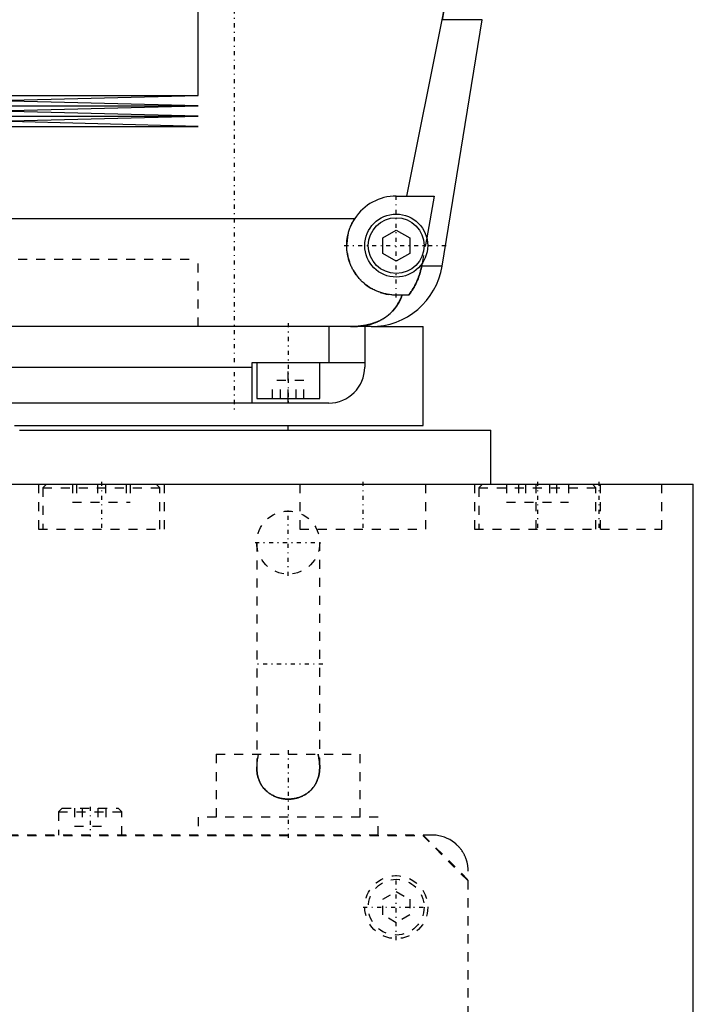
# Model space of a CAD drawing. Extents: x -120 to 120, y -1 to 896.
# Tile 3 of 9: x 25 to 100, y 305 to 415. Entities that reach past the tile are written whole.
import ezdxf

# ---------------------------------------------------------------- set-up
doc = ezdxf.new("R2010")
doc.units = 0
doc.linetypes.add('CENTER', pattern=[1.5, 0.45, -0.5, 0.05, -0.5])
doc.linetypes.add('DASHED', pattern=[2, 1, -1])
for name, color, linetype in [('AM_0', 7, 'CONTINUOUS'), ('AM_3', 7, 'DASHED'), ('AM_7', 7, 'CENTER')]:
    doc.layers.add(name, color=color, linetype=linetype)

msp = doc.modelspace()

# ---------------------------------------------------------------- linework, layer by layer
at = {"layer": 'AM_0', "color": 7, "linetype": 'CONTINUOUS'}
for p, q in [((45, 406.17), (45, 422.75)), ((68.19, 395), (72.1, 414.6)), ((76.54, 414.6), (72.1, 414.6)), ((72.1, 387.22), (76.54, 414.6)), ((-45, 406.17), (45, 406.17)), ((22.5, 405.6), (45, 406.17)), ((-45, 405.03), (45, 405.03)), ((45, 405.03), (22.5, 405.6)), ((22.5, 404.46), (45, 405.03)), ((-45, 403.89), (45, 403.89)), ((45, 403.89), (22.5, 404.46)), ((22.5, 403.32), (45, 403.89)), ((-45, 402.75), (45, 402.75)), ((45, 402.75), (22.5, 403.32)), ((67, 395), (71.21, 395)), ((71.21, 395), (70.39, 390.38)), ((22.85, 392.5), (62.39, 392.5)), ((65.5, 390.37), (67, 391.23)), ((67, 391.23), (68.5, 390.37)), ((65.5, 388.63), (65.5, 390.37)), ((68.5, 390.37), (68.5, 388.63)), ((67, 387.77), (65.5, 388.63)), ((68.5, 388.63), (67, 387.77)), ((69.87, 387.5), (69.82, 387.22)), ((72.1, 387.22), (69.82, 387.22)), ((68.39, 384), (67, 384)), ((64.2, 380.5), (12.5, 380.5)), ((59.5, 380.5), (59.5, 376.5)), ((63.5, 380.5), (63.5, 376)), ((64.2, 380.5), (70, 380.5)), ((70, 369.5), (70, 380.5)), ((51, 372), (51, 376.5)), ((51, 376.5), (63.5, 376.5)), ((51.5, 376.5), (51.5, 372.5)), ((58.5, 372.5), (58.5, 376.5)), ((12.5, 376), (51, 376)), ((59.5, 372), (12.5, 372)), ((51.5, 372.5), (58.5, 372.5)), ((55, 372), (55, 372.5)), ((25.16, 369), (77.5, 369)), ((25.18, 369.5), (70, 369.5)), ((55, 369), (55, 369.5)), ((77.5, 363), (77.5, 369)), ((12.51, 363), (100, 363)), ((100, 25), (100, 363))]:
    msp.add_line(p, q, dxfattribs=at)
for points in [[(72.1, 414.6, 0), (72.17, 414.94, 0), (72.29, 415.61, 0), (72.4, 416.29, 0), (72.45, 416.62, 0), (72.5, 416.96, 0), (72.59, 417.64, 0), (72.68, 418.31, 0), (72.75, 418.98, 0), (72.82, 419.65, 0), (72.87, 420.31, 0), (72.9, 420.64, 0), (72.92, 420.97, 0), (72.96, 421.63, 0), (72.98, 422.28, 0), (73, 422.93, 0), (73.02, 423.57, 0), (73.02, 424.21, 0), (73.02, 424.53, 0), (73.02, 424.84, 0), (73.01, 425.49, 0), (72.99, 426.13, 0), (72.97, 426.46, 0)], [(67, 384, 0), (66.94, 384, 0), (66.83, 384, 0), (66.72, 384.01, 0), (66.67, 384.01, 0), (66.61, 384.01, 0), (66.5, 384.02, 0), (66.39, 384.03, 0), (66.27, 384.05, 0), (66.16, 384.06, 0), (66.05, 384.08, 0), (66, 384.09, 0), (65.94, 384.1, 0), (65.83, 384.13, 0), (65.72, 384.15, 0), (65.61, 384.18, 0), (65.5, 384.21, 0), (65.39, 384.24, 0), (65.34, 384.26, 0), (65.28, 384.28, 0), (65.17, 384.31, 0), (65.07, 384.35, 0), (65.02, 384.37, 0), (64.96, 384.39, 0), (64.86, 384.43, 0), (64.76, 384.48, 0), (64.7, 384.5, 0), (64.65, 384.53, 0), (64.55, 384.57, 0), (64.45, 384.63, 0), (64.36, 384.68, 0), (64.26, 384.73, 0), (64.16, 384.79, 0), (64.12, 384.82, 0), (64.07, 384.85, 0), (63.98, 384.9, 0), (63.89, 384.96, 0), (63.8, 385.03, 0), (63.71, 385.09, 0), (63.63, 385.15, 0), (63.59, 385.19, 0), (63.55, 385.22, 0), (63.46, 385.29, 0), (63.38, 385.36, 0), (63.31, 385.42, 0), (63.23, 385.49, 0), (63.16, 385.56, 0), (63.12, 385.6, 0), (63.09, 385.64, 0), (63.01, 385.71, 0), (62.94, 385.79, 0), (62.87, 385.86, 0), (62.81, 385.94, 0), (62.74, 386.02, 0), (62.71, 386.06, 0), (62.67, 386.1, 0), (62.61, 386.19, 0), (62.55, 386.27, 0), (62.49, 386.36, 0), (62.43, 386.45, 0), (62.37, 386.54, 0), (62.34, 386.58, 0), (62.31, 386.63, 0), (62.26, 386.72, 0), (62.2, 386.81, 0), (62.18, 386.86, 0), (62.15, 386.9, 0), (62.1, 387, 0), (62.05, 387.1, 0), (62.03, 387.14, 0), (62.01, 387.19, 0), (61.96, 387.29, 0), (61.92, 387.39, 0), (61.88, 387.49, 0), (61.84, 387.59, 0), (61.81, 387.69, 0), (61.79, 387.74, 0), (61.77, 387.79, 0), (61.74, 387.9, 0), (61.71, 388, 0), (61.68, 388.1, 0), (61.65, 388.21, 0), (61.63, 388.31, 0), (61.62, 388.37, 0), (61.61, 388.42, 0), (61.59, 388.53, 0), (61.57, 388.63, 0), (61.55, 388.74, 0), (61.54, 388.84, 0), (61.53, 388.95, 0), (61.52, 389, 0), (61.52, 389.05, 0), (61.51, 389.16, 0), (61.5, 389.27, 0), (61.5, 389.37, 0), (61.5, 389.48, 0), (61.5, 389.58, 0), (61.5, 389.63, 0), (61.5, 389.69, 0), (61.51, 389.79, 0), (61.51, 389.9, 0), (61.52, 390.01, 0), (61.53, 390.12, 0), (61.55, 390.23, 0), (61.56, 390.28, 0), (61.56, 390.34, 0), (61.58, 390.44, 0), (61.6, 390.55, 0), (61.61, 390.61, 0), (61.62, 390.66, 0), (61.65, 390.77, 0), (61.68, 390.88, 0), (61.69, 390.94, 0), (61.71, 390.99, 0), (61.74, 391.1, 0), (61.77, 391.21, 0), (61.81, 391.32, 0), (61.85, 391.43, 0), (61.89, 391.53, 0), (61.91, 391.59, 0), (61.93, 391.64, 0), (61.98, 391.74, 0), (62.03, 391.85, 0), (62.08, 391.95, 0), (62.13, 392.05, 0), (62.18, 392.16, 0), (62.21, 392.21, 0), (62.24, 392.26, 0), (62.3, 392.35, 0), (62.36, 392.45, 0), (62.39, 392.5, 0)], [(69.82, 387.22, 0), (69.8, 387.12, 0), (69.76, 386.92, 0), (69.71, 386.73, 0), (69.69, 386.63, 0), (69.66, 386.54, 0), (69.61, 386.35, 0), (69.55, 386.17, 0), (69.49, 385.99, 0), (69.42, 385.81, 0), (69.34, 385.62, 0), (69.3, 385.53, 0), (69.26, 385.43, 0), (69.17, 385.25, 0), (69.07, 385.07, 0), (68.98, 384.89, 0), (68.88, 384.72, 0), (68.77, 384.55, 0), (68.72, 384.47, 0), (68.67, 384.39, 0), (68.56, 384.23, 0), (68.45, 384.08, 0), (68.39, 384, 0)], [(61.92, 380.5, 0), (62.15, 380.5, 0), (62.41, 380.51, 0), (62.48, 380.51, 0), (62.55, 380.52, 0), (62.59, 380.52, 0), (62.63, 380.52, 0), (62.7, 380.53, 0), (62.77, 380.54, 0), (62.85, 380.54, 0), (62.92, 380.55, 0), (62.99, 380.56, 0), (63.03, 380.56, 0), (63.07, 380.57, 0), (63.14, 380.57, 0), (63.21, 380.58, 0), (63.25, 380.59, 0), (63.28, 380.59, 0), (63.36, 380.61, 0), (63.43, 380.62, 0), (63.46, 380.62, 0), (63.5, 380.63, 0), (63.57, 380.64, 0), (63.64, 380.66, 0), (63.71, 380.67, 0), (63.78, 380.69, 0), (63.86, 380.7, 0), (63.89, 380.71, 0), (63.93, 380.72, 0), (63.99, 380.74, 0), (64.06, 380.75, 0), (64.13, 380.77, 0), (64.2, 380.79, 0), (64.27, 380.81, 0), (64.3, 380.82, 0), (64.33, 380.83, 0), (64.4, 380.85, 0), (64.47, 380.87, 0), (64.53, 380.9, 0), (64.6, 380.92, 0), (64.66, 380.94, 0), (64.69, 380.96, 0), (64.72, 380.97, 0), (64.79, 380.99, 0), (64.85, 381.02, 0), (64.91, 381.05, 0), (64.97, 381.07, 0), (65.03, 381.1, 0), (65.06, 381.11, 0), (65.09, 381.13, 0), (65.15, 381.16, 0), (65.21, 381.19, 0), (65.27, 381.22, 0), (65.33, 381.25, 0), (65.39, 381.28, 0), (65.42, 381.3, 0), (65.45, 381.31, 0), (65.5, 381.35, 0), (65.56, 381.38, 0), (65.59, 381.4, 0), (65.61, 381.41, 0), (65.67, 381.45, 0), (65.72, 381.48, 0), (65.75, 381.5, 0), (65.78, 381.52, 0), (65.83, 381.56, 0), (65.88, 381.59, 0), (65.93, 381.63, 0), (65.98, 381.67, 0), (66.03, 381.71, 0), (66.06, 381.73, 0), (66.08, 381.75, 0), (66.13, 381.79, 0), (66.18, 381.83, 0), (66.34, 381.97, 0), (66.6, 382.23, 0), (66.84, 382.51, 0), (67.05, 382.81, 0), (67.15, 382.97, 0), (67.25, 383.13, 0), (67.42, 383.46, 0), (67.57, 383.82, 0), (67.64, 384, 0)]]:
    msp.add_polyline3d(points, dxfattribs=at)
for radius in [3.5, 3.1]:
    msp.add_circle((67, 389.5), radius, dxfattribs=at)
for centre, radius, start, end in [((67, 389.5), 5.5, 90, 146.9443), ((64.2, 388.5), 8, 270, 350.775), ((59.5, 376), 4, 270, 0)]:
    msp.add_arc(centre, radius, start, end, dxfattribs=at)
at = {"layer": 'AM_3', "color": 6, "linetype": 'DASHED'}
for p, q in [((70.39, 390.38), (69.87, 387.5)), ((-45, 388), (45, 388)), ((-45, 388), (45, 388)), ((45, 380.5), (45, 388)), ((45, 380.5), (45, 388)), ((55, 372.5), (55, 376.5)), ((53.27, 372.5), (53.27, 374.5)), ((56.73, 374.5), (53.27, 374.5)), ((54.13, 372.5), (54.13, 374.5)), ((55.87, 372.5), (55.87, 374.5)), ((56.73, 372.5), (56.73, 374.5)), ((-25.39, 369.5), (25.18, 369.5)), ((27.25, 363), (27.25, 358)), ((28.15, 363), (27.75, 362.6)), ((27.75, 362.6), (27.75, 358)), ((27.75, 362.6), (40.75, 362.6)), ((31.05, 363), (31.05, 361)), ((31.5, 363), (31.5, 361)), ((33.8, 363), (33.8, 361)), ((34.7, 363), (34.7, 361)), ((37, 363), (37, 361)), ((37.45, 363), (37.45, 361)), ((40.75, 362.6), (40.35, 363)), ((40.75, 358), (40.75, 362.6)), ((41.25, 358), (41.25, 363)), ((56.29, 363), (56.29, 358)), ((70.29, 358), (70.29, 363)), ((75.69, 363), (75.69, 358)), ((76.59, 363), (76.19, 362.6)), ((76.19, 362.6), (76.19, 358)), ((76.19, 362.6), (89.19, 362.6)), ((79.25, 363), (79.25, 361)), ((80.58, 363), (80.58, 361)), ((81.36, 363), (81.36, 361)), ((82.5, 363), (82.5, 358)), ((84.01, 363), (84.01, 361)), ((84.8, 363), (84.8, 361)), ((86.12, 363), (86.12, 361)), ((89.19, 362.6), (88.79, 363)), ((89.19, 358), (89.19, 362.6)), ((89.69, 358), (89.69, 363)), ((96.5, 358), (96.5, 363)), ((31.05, 361), (37.45, 361)), ((79.25, 361), (86.12, 361)), ((27.25, 358), (41.25, 358)), ((56.29, 358), (70.29, 358)), ((75.69, 358), (96.5, 358)), ((51.5, 356.5), (51.5, 331.58)), ((58.5, 331.58), (58.5, 356.5)), ((47, 333), (47, 326)), ((47, 333), (63, 333)), ((63, 326), (63, 333)), ((29.9, 327), (29.5, 326.6)), ((29.5, 326.6), (29.5, 324)), ((29.5, 326.6), (36.5, 326.6)), ((29.9, 327), (36.1, 327)), ((31.27, 327), (31.27, 325)), ((32.13, 327), (32.13, 325)), ((33.87, 327), (33.87, 325)), ((34.73, 327), (34.73, 325)), ((36.5, 326.6), (36.1, 327)), ((36.5, 324), (36.5, 326.6)), ((31.27, 325), (34.73, 325)), ((45, 326), (45, 324)), ((65, 326), (45, 326)), ((65, 324), (65, 326)), ((71, 324), (-71, 324)), ((-69.95, 323.95), (69.95, 323.95)), ((69.95, 323.95), (74.95, 318.95)), ((70, 324), (75, 319)), ((75, 8), (75, 320)), ((74.95, 318.95), (74.95, 13.05)), ((65.5, 316.87), (67, 317.73)), ((67, 317.73), (68.5, 316.87)), ((65.5, 315.13), (65.5, 316.87)), ((68.5, 316.87), (68.5, 315.13)), ((67, 314.27), (65.5, 315.13)), ((68.5, 315.13), (67, 314.27))]:
    msp.add_line(p, q, dxfattribs=at)
for points in [[(72.97, 426.46, 0), (72.99, 426.13, 0), (73.01, 425.49, 0), (73.02, 424.84, 0), (73.02, 424.53, 0), (73.02, 424.21, 0), (73.02, 423.57, 0), (73, 422.93, 0), (72.98, 422.28, 0), (72.96, 421.63, 0), (72.92, 420.97, 0), (72.9, 420.64, 0), (72.87, 420.31, 0), (72.82, 419.65, 0), (72.75, 418.98, 0), (72.68, 418.31, 0), (72.59, 417.64, 0), (72.5, 416.96, 0), (72.45, 416.62, 0), (72.4, 416.29, 0), (72.29, 415.61, 0), (72.17, 414.94, 0), (72.1, 414.6, 0)], [(68.39, 384, 0), (68.45, 384.08, 0), (68.56, 384.23, 0), (68.67, 384.39, 0), (68.72, 384.47, 0), (68.77, 384.55, 0), (68.88, 384.72, 0), (68.98, 384.89, 0), (69.07, 385.07, 0), (69.17, 385.25, 0), (69.26, 385.43, 0), (69.3, 385.53, 0), (69.34, 385.62, 0), (69.42, 385.81, 0), (69.49, 385.99, 0), (69.55, 386.17, 0), (69.61, 386.35, 0), (69.66, 386.54, 0), (69.69, 386.63, 0), (69.71, 386.73, 0), (69.76, 386.92, 0), (69.8, 387.12, 0), (69.82, 387.22, 0)], [(67.64, 384, 0), (67.57, 383.81, 0), (67.42, 383.45, 0), (67.24, 383.11, 0), (67.14, 382.95, 0), (67.04, 382.79, 0), (66.82, 382.49, 0), (66.59, 382.22, 0), (66.32, 381.96, 0), (66.16, 381.81, 0), (66.11, 381.77, 0), (66.07, 381.73, 0), (66.04, 381.71, 0), (66.02, 381.69, 0), (65.97, 381.66, 0), (65.92, 381.62, 0), (65.87, 381.58, 0), (65.81, 381.55, 0), (65.76, 381.51, 0), (65.73, 381.49, 0), (65.71, 381.47, 0), (65.65, 381.44, 0), (65.6, 381.4, 0), (65.57, 381.39, 0), (65.54, 381.37, 0), (65.49, 381.34, 0), (65.43, 381.31, 0), (65.4, 381.29, 0), (65.38, 381.27, 0), (65.32, 381.24, 0), (65.26, 381.21, 0), (65.2, 381.18, 0), (65.14, 381.15, 0), (65.08, 381.12, 0), (65.05, 381.11, 0), (65.02, 381.09, 0), (64.96, 381.07, 0), (64.9, 381.04, 0), (64.83, 381.01, 0), (64.77, 380.99, 0), (64.71, 380.96, 0), (64.68, 380.95, 0), (64.64, 380.94, 0), (64.58, 380.91, 0), (64.52, 380.89, 0), (64.45, 380.87, 0), (64.39, 380.85, 0), (64.32, 380.83, 0), (64.29, 380.82, 0), (64.25, 380.81, 0), (64.19, 380.79, 0), (64.12, 380.77, 0), (64.05, 380.75, 0), (63.98, 380.73, 0), (63.92, 380.72, 0), (63.88, 380.71, 0), (63.85, 380.7, 0), (63.78, 380.69, 0), (63.71, 380.67, 0), (63.64, 380.66, 0), (63.57, 380.64, 0), (63.5, 380.63, 0), (63.46, 380.62, 0), (63.43, 380.62, 0), (63.36, 380.61, 0), (63.28, 380.59, 0), (63.25, 380.59, 0), (63.21, 380.58, 0), (63.14, 380.57, 0), (63.07, 380.57, 0), (63.03, 380.56, 0), (62.99, 380.56, 0), (62.92, 380.55, 0), (62.85, 380.54, 0), (62.77, 380.54, 0), (62.7, 380.53, 0), (62.63, 380.52, 0), (62.59, 380.52, 0), (62.55, 380.52, 0), (62.48, 380.51, 0), (62.41, 380.51, 0), (62.15, 380.5, 0), (61.92, 380.5, 0)], [(51.69, 333, 0), (51.68, 332.96, 0), (51.66, 332.88, 0), (51.64, 332.81, 0), (51.63, 332.77, 0), (51.62, 332.73, 0), (51.61, 332.65, 0), (51.59, 332.57, 0), (51.58, 332.49, 0), (51.57, 332.41, 0), (51.56, 332.33, 0), (51.55, 332.29, 0), (51.54, 332.26, 0), (51.54, 332.18, 0), (51.53, 332.1, 0), (51.52, 332.02, 0), (51.51, 331.94, 0), (51.51, 331.86, 0), (51.51, 331.82, 0), (51.5, 331.78, 0), (51.5, 331.7, 0), (51.5, 331.62, 0), (51.5, 331.58, 0)], [(58.5, 331.58, 0), (58.5, 331.62, 0), (58.5, 331.7, 0), (58.5, 331.78, 0), (58.49, 331.82, 0), (58.49, 331.86, 0), (58.49, 331.94, 0), (58.48, 332.02, 0), (58.47, 332.1, 0), (58.46, 332.18, 0), (58.46, 332.26, 0), (58.45, 332.29, 0), (58.44, 332.33, 0), (58.43, 332.41, 0), (58.42, 332.49, 0), (58.41, 332.57, 0), (58.39, 332.65, 0), (58.38, 332.73, 0), (58.37, 332.77, 0), (58.36, 332.81, 0), (58.34, 332.88, 0), (58.32, 332.96, 0), (58.31, 333, 0)], [(58.31, 333, 0), (58.32, 332.96, 0), (58.34, 332.88, 0), (58.36, 332.81, 0), (58.37, 332.77, 0), (58.38, 332.73, 0), (58.39, 332.65, 0), (58.41, 332.57, 0), (58.42, 332.49, 0), (58.43, 332.41, 0), (58.44, 332.33, 0), (58.45, 332.29, 0), (58.46, 332.26, 0), (58.46, 332.18, 0), (58.47, 332.1, 0), (58.48, 332.02, 0), (58.49, 331.94, 0), (58.49, 331.86, 0), (58.49, 331.82, 0), (58.5, 331.78, 0), (58.5, 331.7, 0), (58.5, 331.62, 0), (58.5, 331.58, 0)], [(51.5, 331.58, 0), (51.5, 331.52, 0), (51.5, 331.42, 0), (51.51, 331.31, 0), (51.51, 331.26, 0), (51.51, 331.2, 0), (51.52, 331.1, 0), (51.54, 330.99, 0), (51.55, 330.89, 0), (51.57, 330.79, 0), (51.59, 330.68, 0), (51.6, 330.63, 0), (51.61, 330.58, 0), (51.64, 330.48, 0), (51.67, 330.38, 0), (51.7, 330.28, 0), (51.73, 330.19, 0), (51.77, 330.09, 0), (51.79, 330.04, 0), (51.81, 329.99, 0), (51.85, 329.9, 0), (51.9, 329.8, 0), (51.92, 329.76, 0), (51.94, 329.71, 0), (51.99, 329.62, 0), (52.05, 329.54, 0), (52.08, 329.49, 0), (52.1, 329.45, 0), (52.16, 329.37, 0), (52.23, 329.28, 0), (52.29, 329.21, 0), (52.36, 329.13, 0), (52.43, 329.05, 0), (52.46, 329.02, 0), (52.5, 328.98, 0), (52.57, 328.91, 0), (52.65, 328.84, 0), (52.73, 328.77, 0), (52.81, 328.71, 0), (52.89, 328.65, 0), (52.93, 328.62, 0), (52.97, 328.59, 0), (53.06, 328.54, 0), (53.15, 328.48, 0), (53.24, 328.43, 0), (53.33, 328.39, 0), (53.42, 328.34, 0), (53.47, 328.32, 0), (53.52, 328.3, 0), (53.62, 328.26, 0), (53.71, 328.22, 0), (53.81, 328.19, 0), (53.91, 328.16, 0), (54.01, 328.13, 0), (54.06, 328.12, 0), (54.11, 328.1, 0), (54.22, 328.08, 0), (54.32, 328.06, 0), (54.42, 328.04, 0), (54.53, 328.03, 0), (54.63, 328.02, 0), (54.68, 328.01, 0), (54.74, 328.01, 0), (54.84, 328, 0), (54.95, 328, 0), (55, 328, 0), (55.05, 328, 0), (55.16, 328, 0), (55.26, 328.01, 0), (55.32, 328.01, 0), (55.37, 328.02, 0), (55.47, 328.03, 0), (55.58, 328.04, 0), (55.68, 328.06, 0), (55.78, 328.08, 0), (55.89, 328.1, 0), (55.94, 328.12, 0), (55.99, 328.13, 0), (56.09, 328.16, 0), (56.19, 328.19, 0), (56.29, 328.22, 0), (56.38, 328.26, 0), (56.48, 328.3, 0), (56.53, 328.32, 0), (56.57, 328.34, 0), (56.67, 328.39, 0), (56.76, 328.43, 0), (56.85, 328.48, 0), (56.94, 328.54, 0), (57.02, 328.59, 0), (57.07, 328.62, 0), (57.11, 328.65, 0), (57.19, 328.71, 0), (57.27, 328.77, 0), (57.35, 328.84, 0), (57.43, 328.91, 0), (57.5, 328.98, 0), (57.54, 329.02, 0), (57.57, 329.05, 0), (57.64, 329.13, 0), (57.71, 329.2, 0), (57.77, 329.28, 0), (57.84, 329.37, 0), (57.89, 329.45, 0), (57.92, 329.49, 0), (57.95, 329.53, 0), (58, 329.62, 0), (58.06, 329.71, 0), (58.08, 329.76, 0), (58.1, 329.8, 0), (58.15, 329.9, 0), (58.19, 329.99, 0), (58.21, 330.04, 0), (58.23, 330.09, 0), (58.27, 330.18, 0), (58.3, 330.28, 0), (58.33, 330.38, 0), (58.36, 330.48, 0), (58.39, 330.58, 0), (58.4, 330.63, 0), (58.41, 330.68, 0), (58.43, 330.79, 0), (58.45, 330.89, 0), (58.46, 330.99, 0), (58.48, 331.1, 0), (58.49, 331.21, 0), (58.49, 331.26, 0), (58.49, 331.31, 0), (58.5, 331.42, 0), (58.5, 331.52, 0), (58.5, 331.58, 0)], [(58.5, 331.58, 0), (58.5, 331.52, 0), (58.5, 331.42, 0), (58.49, 331.31, 0), (58.49, 331.26, 0), (58.49, 331.2, 0), (58.48, 331.1, 0), (58.46, 330.99, 0), (58.45, 330.89, 0), (58.43, 330.79, 0), (58.41, 330.68, 0), (58.4, 330.63, 0), (58.39, 330.58, 0), (58.36, 330.48, 0), (58.33, 330.38, 0), (58.3, 330.28, 0), (58.27, 330.19, 0), (58.23, 330.09, 0), (58.21, 330.04, 0), (58.19, 329.99, 0), (58.15, 329.9, 0), (58.1, 329.8, 0), (58.08, 329.76, 0), (58.06, 329.71, 0), (58.01, 329.62, 0), (57.95, 329.54, 0), (57.92, 329.49, 0), (57.9, 329.45, 0), (57.84, 329.37, 0), (57.77, 329.28, 0), (57.71, 329.21, 0), (57.64, 329.13, 0), (57.57, 329.05, 0), (57.54, 329.02, 0), (57.5, 328.98, 0), (57.43, 328.91, 0), (57.35, 328.84, 0), (57.27, 328.77, 0), (57.19, 328.71, 0), (57.11, 328.65, 0), (57.07, 328.62, 0), (57.03, 328.59, 0), (56.94, 328.54, 0), (56.85, 328.48, 0), (56.76, 328.43, 0), (56.67, 328.39, 0), (56.58, 328.34, 0), (56.53, 328.32, 0), (56.48, 328.3, 0), (56.38, 328.26, 0), (56.29, 328.22, 0), (56.19, 328.19, 0), (56.09, 328.16, 0), (55.99, 328.13, 0), (55.94, 328.12, 0), (55.89, 328.1, 0), (55.78, 328.08, 0), (55.68, 328.06, 0), (55.58, 328.04, 0), (55.47, 328.03, 0), (55.37, 328.02, 0), (55.32, 328.01, 0), (55.26, 328.01, 0), (55.16, 328, 0), (55.05, 328, 0), (55, 328, 0), (54.95, 328, 0), (54.84, 328, 0), (54.74, 328.01, 0), (54.68, 328.01, 0), (54.63, 328.02, 0), (54.53, 328.03, 0), (54.42, 328.04, 0), (54.32, 328.06, 0), (54.22, 328.08, 0), (54.11, 328.1, 0), (54.06, 328.12, 0), (54.01, 328.13, 0), (53.91, 328.16, 0), (53.81, 328.19, 0), (53.71, 328.22, 0), (53.62, 328.26, 0), (53.52, 328.3, 0), (53.47, 328.32, 0), (53.43, 328.34, 0), (53.33, 328.39, 0), (53.24, 328.43, 0), (53.15, 328.48, 0), (53.06, 328.54, 0), (52.98, 328.59, 0), (52.93, 328.62, 0), (52.89, 328.65, 0), (52.81, 328.71, 0), (52.73, 328.77, 0), (52.65, 328.84, 0), (52.57, 328.91, 0), (52.5, 328.98, 0), (52.46, 329.02, 0), (52.43, 329.05, 0), (52.36, 329.13, 0), (52.29, 329.2, 0), (52.23, 329.28, 0), (52.16, 329.37, 0), (52.11, 329.45, 0), (52.08, 329.49, 0), (52.05, 329.53, 0), (52, 329.62, 0), (51.94, 329.71, 0), (51.92, 329.76, 0), (51.9, 329.8, 0), (51.85, 329.9, 0), (51.81, 329.99, 0), (51.79, 330.04, 0), (51.77, 330.09, 0), (51.73, 330.18, 0), (51.7, 330.28, 0), (51.67, 330.38, 0), (51.64, 330.48, 0), (51.61, 330.58, 0), (51.6, 330.63, 0), (51.59, 330.68, 0), (51.57, 330.79, 0), (51.55, 330.89, 0), (51.54, 330.99, 0), (51.52, 331.1, 0), (51.51, 331.21, 0), (51.51, 331.26, 0), (51.51, 331.31, 0), (51.5, 331.42, 0), (51.5, 331.52, 0), (51.5, 331.58, 0)], [(75, 320, 0), (75, 320.03, 0), (75, 320.1, 0), (75, 320.17, 0), (74.99, 320.21, 0), (74.99, 320.24, 0), (74.99, 320.31, 0), (74.98, 320.38, 0), (74.97, 320.45, 0), (74.97, 320.52, 0), (74.96, 320.59, 0), (74.95, 320.62, 0), (74.95, 320.66, 0), (74.93, 320.73, 0), (74.92, 320.79, 0), (74.91, 320.86, 0), (74.89, 320.93, 0), (74.87, 321, 0), (74.87, 321.03, 0), (74.86, 321.06, 0), (74.84, 321.13, 0), (74.82, 321.19, 0), (74.81, 321.23, 0), (74.8, 321.26, 0), (74.77, 321.32, 0), (74.75, 321.39, 0), (74.74, 321.42, 0), (74.73, 321.45, 0), (74.7, 321.51, 0), (74.68, 321.57, 0), (74.65, 321.63, 0), (74.62, 321.69, 0), (74.59, 321.75, 0), (74.58, 321.78, 0), (74.57, 321.81, 0), (74.54, 321.87, 0), (74.51, 321.93, 0), (74.47, 321.98, 0), (74.44, 322.04, 0), (74.41, 322.09, 0), (74.39, 322.12, 0), (74.38, 322.14, 0), (74.34, 322.2, 0), (74.31, 322.25, 0), (74.27, 322.3, 0), (74.24, 322.35, 0), (74.2, 322.4, 0), (74.19, 322.42, 0), (74.17, 322.44, 0), (74.13, 322.49, 0), (74.1, 322.53, 0), (74.06, 322.58, 0), (74.02, 322.62, 0), (73.99, 322.66, 0), (73.97, 322.68, 0), (73.95, 322.7, 0), (73.91, 322.75, 0), (73.87, 322.79, 0), (73.83, 322.83, 0), (73.79, 322.86, 0), (73.75, 322.9, 0), (73.73, 322.92, 0), (73.71, 322.94, 0), (73.67, 322.98, 0), (73.63, 323.01, 0), (73.61, 323.03, 0), (73.48, 323.14, 0), (73.21, 323.33, 0), (72.94, 323.5, 0), (72.65, 323.64, 0), (72.35, 323.76, 0), (72.05, 323.86, 0), (71.9, 323.9, 0), (71.75, 323.93, 0), (71.45, 323.98, 0), (71.15, 324, 0), (71, 324, 0)]]:
    msp.add_polyline3d(points, dxfattribs=at)
for centre, radius in [((55, 356.5), 3.5), ((67, 316), 3.5), ((67, 316), 3.1)]:
    msp.add_circle(centre, radius, dxfattribs=at)
msp.add_arc((67, 389.5), 5.5, 146.9443, 270, dxfattribs=at)
at = {"layer": 'AM_7', "color": 4, "linetype": 'CENTER'}
for p, q in [((49, 470), (49, 371)), ((67, 383.73), (67, 395.27)), ((61.23, 389.5), (72.77, 389.5)), ((55, 380.9), (55, 372.1)), ((34.25, 363.25), (34.25, 357.75)), ((63.29, 363.25), (63.29, 357.75)), ((82.69, 363.25), (82.69, 357.75)), ((89.5, 363.25), (89.5, 357.75)), ((55, 352.82), (55, 360.18)), ((51.32, 356.5), (58.67, 356.5)), ((58.85, 343), (51.15, 343)), ((55, 333.45), (55, 323.55)), ((33, 327.15), (33, 323.85)), ((67, 312.32), (67, 319.68)), ((63.33, 316), (70.67, 316))]:
    msp.add_line(p, q, dxfattribs=at)

doc.saveas('drawing.dxf')
